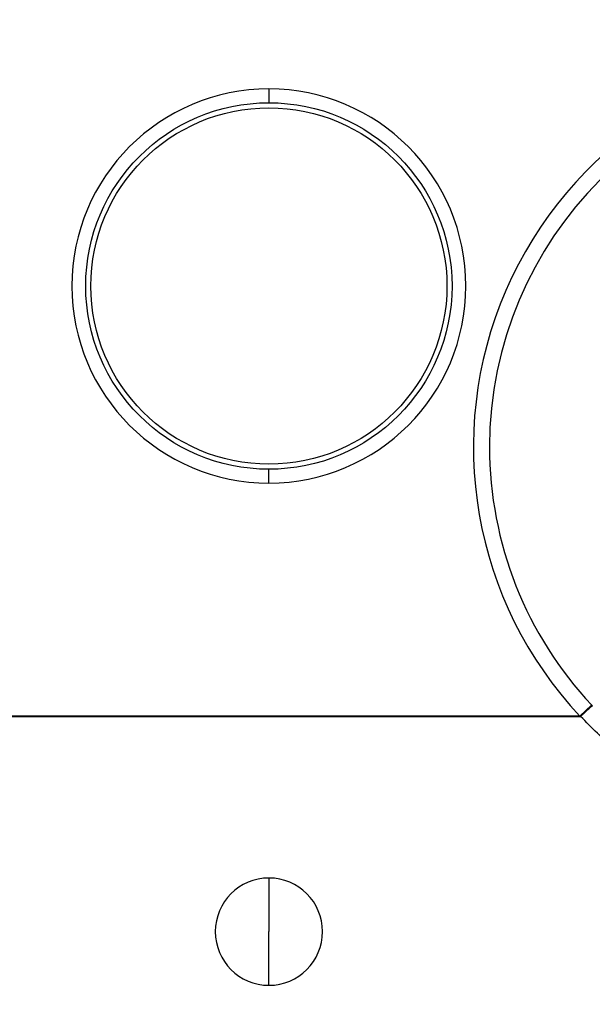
# Model space of a CAD drawing. Header units: millimetres. Extents: x -848 to 77789, y -17557 to 12238.
# Tile 44 of 79: x 71814 to 71862, y -12194 to -12111. Entities that reach past the tile are written whole.
import ezdxf
from ezdxf import colors
from ezdxf.entities.mleader import LeaderData, LeaderLine
from ezdxf.math import Vec2, Vec3

# ---------------------------------------------------------------- set-up
doc = ezdxf.new("R2010")
doc.units = ezdxf.units.MM
doc.layers.add('RR_IWK_opisy_piony', color=7, linetype='Continuous', lineweight=13)
doc.styles.add('Garamond', font='GARA.TTF')

# ---------------------------------------------------------------- blocks, each defined once
blk = doc.blocks.new('A$C661458EC')
at = {"color": 7, "linetype": 'Continuous', "lineweight": 25}
for p, q in [((-1.4886, -1.9551), (-1.4886, -1.981)), ((-1.4886, -2.69), (-1.4886, -2.6641)), ((-0.8866, -3.104), (-0.9084, -3.1245)), ((-0.9084, -3.1245), (-3.5607, -3.1247)), ((-3.5607, -3.1247), (-0.9072, -3.1249)), ((-1.4886, -3.4261), (-1.4886, -3.5261)), ((-1.4886, -3.6261), (-1.4886, -3.5261))]:
    blk.add_line(p, q, dxfattribs=at)
for radius in [0.3416, 0.3321]:
    blk.add_circle((-1.4886, -2.3225), radius, dxfattribs=at)
for centre, radius, start, end in [((-0.3736, -2.6225), 0.7335, 90, 223.1881), ((-0.3736, -2.6225), 0.7035, 90, 180), ((-1.4886, -2.3225), 0.3674, 90, 270), ((-1.4886, -2.3225), 0.3674, 270, 90), ((-0.3736, -2.6225), 0.7035, 180, 223.1881), ((-1.4886, -3.5261), 0.1, 90, 270), ((-1.4886, -3.5261), 0.1, 270, 90)]:
    blk.add_arc(centre, radius, start, end, dxfattribs=at)
for points, knots in [([(-0.9072, -3.1249), (-0.9059, -3.1236), (-0.9031, -3.1211), (-0.8991, -3.1174), (-0.8953, -3.1138), (-0.8918, -3.1107), (-0.889, -3.1082), (-0.8869, -3.1064), (-0.8857, -3.1054), (-0.8854, -3.1053), (-0.8853, -3.1053)], [0, 0, 0, 0, 0.116765, 0.240313, 0.368837, 0.500002, 0.631166, 0.759689, 0.883236, 1, 1, 1, 1]), ([(-0.8866, -3.104), (-0.8863, -3.1043), (-0.8859, -3.1047), (-0.8855, -3.1051), (-0.8853, -3.1053)], [0, 0, 0, 0, 0.559997, 1, 1, 1, 1]), ([(-0.9072, -3.1249), (-0.9074, -3.1248), (-0.9078, -3.1247), (-0.9082, -3.1246), (-0.9084, -3.1245)], [0, 0, 0, 0, 0.560294, 1, 1, 1, 1]), ([(-0.3736, -3.3551), (-0.3896, -3.3548), (-0.4215, -3.3542), (-0.469, -3.3494), (-0.516, -3.3417), (-0.5624, -3.331), (-0.6082, -3.3171), (-0.6531, -3.3003), (-0.6955, -3.2813), (-0.7352, -3.2603), (-0.7726, -3.2376), (-0.8086, -3.2127), (-0.8432, -3.1855), (-0.8763, -3.1564), (-0.8969, -3.1354), (-0.9072, -3.1249)], [0, 0, 0, 0, 0.080256, 0.159973, 0.239503, 0.31918, 0.399276, 0.479634, 0.559512, 0.632386, 0.70533, 0.778629, 0.852334, 0.926209, 1, 1, 1, 1])]:
    blk.add_open_spline(points, degree=3, knots=knots, dxfattribs=at)
blk = doc.blocks.new('_None')

msp = doc.modelspace()

# ---------------------------------------------------------------- block references
at = {"lineweight": 0, "xscale": 45, "yscale": 45, "zscale": 45}
msp.add_blockref('A$C661458EC', (71902.188, -12029.189), dxfattribs=at)

# ---------------------------------------------------------------- next in the draw order: leaders
at = {"layer": 'RR_IWK_opisy_piony'}
ml = msp.add_multileader_mtext('Standard', dxfattribs=at)
ml.set_content('Zestawy ciepłomierzowe\\P- zawór kulowy DN15/DN20\\P- filtr siatkowy DN15/DN20\\P- ciepłomierz {\\A1;q{\\H0.7x;nom}=0,6 m{\\H0.7x;\\S3^ ;}/h DN15}\\P- zawór kulowy DN15/DN20\\P', color=256, style='Garamond')
ml.set_leader_properties()
ml.set_arrow_properties(name='NONE')
ml.build(insert=Vec2(0, 0))
ml.multileader.update_dxf_attribs({"text_left_attachment_type": 2, "text_right_attachment_type": 2, "dogleg_length": 0, "arrow_head_size": 0.18})
ctx = ml.context
ctx.base_point, ctx.char_height, ctx.arrow_head_size, ctx.landing_gap_size, ctx.plane_origin = Vec3(72890.099, -11459.833), 200, 0.18, 25, Vec3(97310.047, 87237.635)
ctx.left_attachment, ctx.right_attachment = 2, 2
notes = []
notes.append((ctx, [(1, (1, 1, 0), (72890.099, -11459.996), (1, 0), 0, [(0, [(72366.062, -12346.014), (71897.531, -12290.668), (71464.8, -12192.363)], 0, [])])]))
ctx.mtext.insert = Vec3(72915.099, -10630.566)
ctx.mtext.has_bg_fill, ctx.mtext.bg_color, ctx.mtext.bg_scale_factor, ctx.mtext.bg_transparency, ctx.mtext.use_window_bg_color = 1, -1027028792, 1, 0, 1
for ctx, leaders in notes:
    for number, flags, end, landing, length, lines in leaders:
        leader = LeaderData()
        leader.index, (leader.has_last_leader_line, leader.has_dogleg_vector, leader.attachment_direction) = number, flags
        leader.last_leader_point, leader.dogleg_vector, leader.dogleg_length = Vec3(end), Vec3(landing), length
        for number, points, colour, breaks in lines:
            line = LeaderLine()
            line.index, line.vertices, line.color, line.breaks = number, Vec3.list(points), colors.encode_raw_color(colour), breaks
            leader.lines.append(line)
        ctx.leaders.append(leader)

doc.saveas('drawing.dxf')
